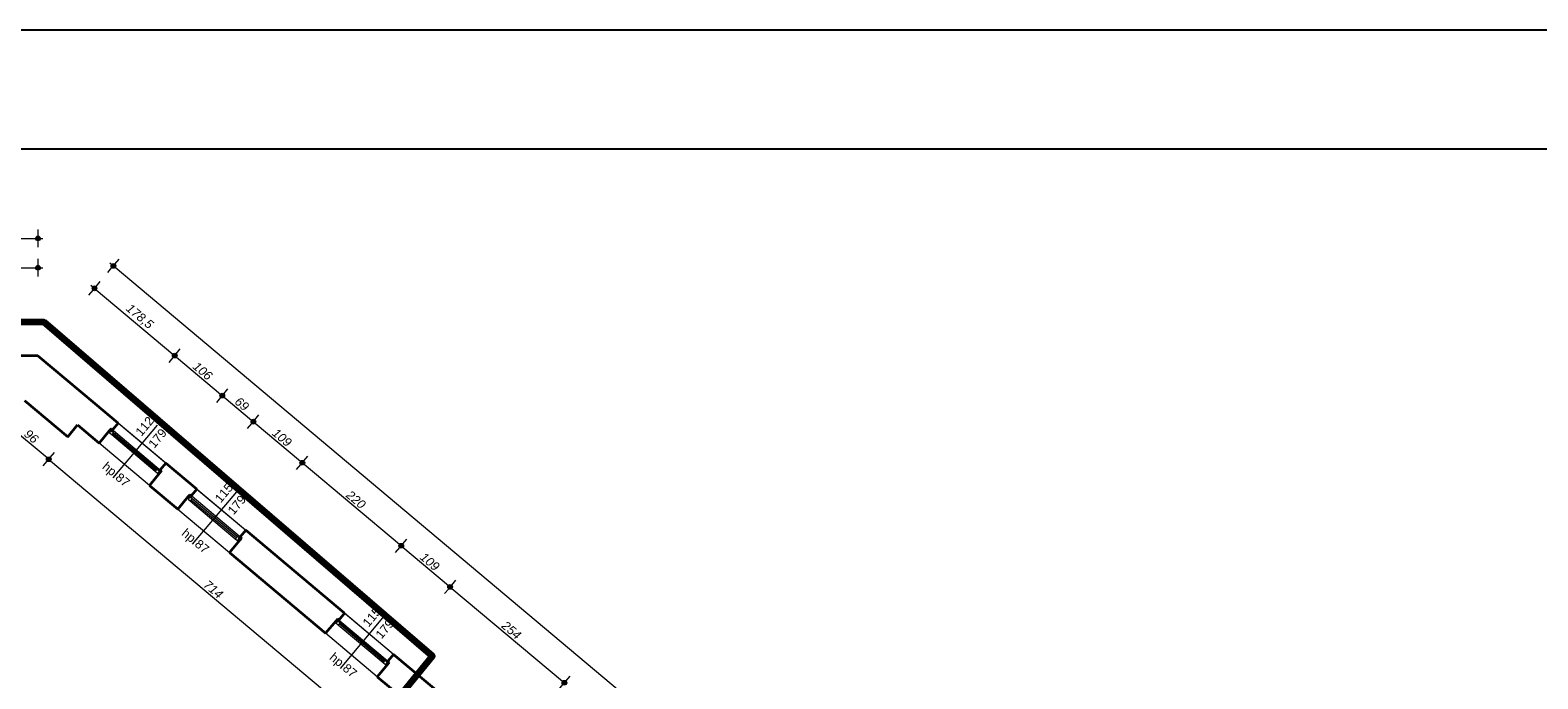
# Model space of a CAD drawing. Header units: millimetres. Extents: x -13944 to 84772, y -78836 to -35317.
# Tile 82 of 85: x 37818 to 63520, y -46365 to -35317. Entities that reach past the tile are written whole.
import ezdxf

# ---------------------------------------------------------------- set-up
doc = ezdxf.new("R2010")
doc.units = ezdxf.units.MM
doc.header["$MEASUREMENT"] = 0
for name, color, linetype, lineweight in [('0_Nr_pióra__4', 7, 'Continuous', 25), ('Konstrukcja - Stropy_Nr_pióra__1', 7, 'Continuous', 0), ('Konstrukcja - Ściany zew_Nr_pióra__6', 7, 'Continuous', 35), ('Okna ArchiCADa_Nr_pióra__1', 7, 'Continuous', 0), ('Wymiarowanie - Ogólne_Nr_pióra__82', 114, 'Continuous', 13), ('Znaczniki okien ArchiCADa_Nr_pióra__1', 7, 'Continuous', 0), ('Znaczniki okien ArchiCADa_Nr_pióra__7', 7, 'Continuous', 70)]:
    doc.layers.add(name, color=color, linetype=linetype, lineweight=lineweight)
doc.layers.add('Wymiarowanie - Ogólne', color=7, linetype='Continuous')
doc.styles.add('GENERATED_STYLE_1', font='txt')
doc.styles.add('GENERATED_STYLE_3', font='txt')
doc.dimstyles.new('GENERATED_STYLE__1', dxfattribs={"dimtxt": 150, "dimasz": 152, "dimexe": 0.18, "dimexo": 0, "dimgap": 0.09, "dimtad": 1, "dimlfac": 0.1, "dimzin": 0, "dimdsep": 46, "dimtxsty": 'GENERATED_STYLE_3', "dimblk": 'ARROWHEAD_11', "dimblk1": 'ARROWHEAD_11', "dimblk2": 'ARROWHEAD_11', "dimcen": 0.09, "dimclrd": 114, "dimclre": 114, "dimclrt": 114, "dimazin": 0, "dimtfac": 1, "dimtdec": 4, "dimtmove": 0, "dimatfit": 3, "dimfxl": 1, "dimtolj": 1, "dimtzin": 0, "dimarcsym": 0})
doc.dimstyles.new('GENERATED_STYLE__2', dxfattribs={"dimtxt": 150, "dimasz": 152, "dimexe": 0.18, "dimexo": 0, "dimgap": 0.09, "dimtad": 1, "dimtih": 1, "dimtoh": 1, "dimlfac": 0.1, "dimzin": 0, "dimdsep": 46, "dimtxsty": 'GENERATED_STYLE_3', "dimblk": 'ARROWHEAD_11', "dimblk1": 'ARROWHEAD_11', "dimblk2": 'ARROWHEAD_11', "dimcen": 0.09, "dimclrd": 114, "dimclre": 114, "dimclrt": 114, "dimazin": 0, "dimtfac": 1, "dimtdec": 4, "dimtmove": 0, "dimatfit": 3, "dimfxl": 1, "dimtolj": 1, "dimtzin": 0, "dimarcsym": 0})

# ---------------------------------------------------------------- blocks, each defined once
blk = doc.blocks.new('*D69')
at = {"layer": 'Wymiarowanie - Ogólne_Nr_pióra__82', "linetype": 'Continuous'}
for points in [[(33235, -39363), (33232, -39348), (33223, -39335), (33210, -39326), (33195, -39323), (33179, -39326), (33166, -39335), (33158, -39348), (33155, -39363), (33158, -39378), (33166, -39391), (33179, -39400), (33195, -39403), (33210, -39400), (33223, -39391), (33232, -39378)], [(37992, -39363), (37988, -39348), (37980, -39335), (37967, -39326), (37952, -39323), (37936, -39326), (37923, -39335), (37915, -39348), (37912, -39363), (37915, -39378), (37923, -39391), (37936, -39400), (37952, -39403), (37967, -39400), (37980, -39391), (37988, -39378)]]:
    blk.add_hatch(color=256, dxfattribs=at).paths.add_polyline_path(points)
for p, q in [((33195, -39323), (33195, -39213)), ((37952, -39323), (37952, -39213)), ((33195, -39513), (33195, -39403)), ((33235, -39363), (37912, -39363)), ((37952, -39513), (37952, -39403)), ((37992, -39363), (38032, -39363))]:
    blk.add_line(p, q, dxfattribs=at)
for centre in [(33195, -39363), (37952, -39363)]:
    blk.add_circle(centre, 40, dxfattribs=at)
at = {"layer": 'Wymiarowanie - Ogólne_Nr_pióra__82', "insert": (35317, -39333), "char_height": 150, "attachment_point": 7, "style": 'GENERATED_STYLE_3'}
blk.add_mtext('\\A1;{\\fArial|b0|i1|c238|p38;475,5}', dxfattribs=at)
blk = doc.blocks.new('ARROWHEAD_11')
at = {"color": 0, "linetype": 'Continuous', "lineweight": 0}
blk.add_line((0, 0), (-1, 0), dxfattribs=at)
at = {"color": 0, "linetype": 'Continuous', "lineweight": 0, "const_width": 0.25, "flags": 128}
blk.add_lwpolyline([(-0.125, 0, 1), (0.125, 0, 1)], format="xyb", close=True, dxfattribs=at)
blk = doc.blocks.new('*D70')
at = {"layer": 'Wymiarowanie - Ogólne_Nr_pióra__82', "linetype": 'Continuous'}
for points in [[(38955, -39714), (38952, -39698), (38944, -39685), (38931, -39677), (38915, -39674), (38900, -39677), (38887, -39685), (38879, -39698), (38875, -39714), (38879, -39729), (38887, -39742), (38900, -39751), (38915, -39754), (38931, -39751), (38944, -39742), (38952, -39729)], [(40322, -40860), (40319, -40845), (40310, -40832), (40297, -40823), (40282, -40820), (40267, -40823), (40254, -40832), (40245, -40845), (40242, -40860), (40245, -40875), (40254, -40888), (40267, -40897), (40282, -40900), (40297, -40897), (40310, -40888), (40319, -40875)]]:
    blk.add_hatch(color=256, dxfattribs=at).paths.add_polyline_path(points)
for p, q in [((38819, -39829), (38890, -39744)), ((38854, -39662), (38885, -39688)), ((38941, -39683), (39012, -39599)), ((38946, -39739), (40251, -40834)), ((40308, -40829), (40378, -40745)), ((40186, -40975), (40256, -40891))]:
    blk.add_line(p, q, dxfattribs=at)
for centre in [(38915, -39714), (40282, -40860)]:
    blk.add_circle(centre, 40, dxfattribs=at)
at = {"layer": 'Wymiarowanie - Ogólne_Nr_pióra__82', "insert": (39422, -40099), "char_height": 150, "attachment_point": 7, "rotation": 320.0098, "style": 'GENERATED_STYLE_3'}
blk.add_mtext('\\A1;{\\fArial|b0|i1|c238|p38;178,5}', dxfattribs=at)
blk = doc.blocks.new('*D71')
at = {"layer": 'Wymiarowanie - Ogólne_Nr_pióra__82', "linetype": 'Continuous'}
for points in [[(40322, -40860), (40319, -40845), (40310, -40832), (40297, -40823), (40282, -40820), (40267, -40823), (40254, -40832), (40245, -40845), (40242, -40860), (40245, -40875), (40254, -40888), (40267, -40897), (40282, -40900), (40297, -40897), (40310, -40888), (40319, -40875)], [(41134, -41541), (41131, -41526), (41122, -41513), (41109, -41504), (41094, -41501), (41079, -41504), (41066, -41513), (41057, -41526), (41054, -41541), (41057, -41556), (41066, -41569), (41079, -41578), (41094, -41581), (41109, -41578), (41122, -41569), (41131, -41556)]]:
    blk.add_hatch(color=256, dxfattribs=at).paths.add_polyline_path(points)
for p, q in [((40308, -40829), (40378, -40745)), ((40186, -40975), (40256, -40891)), ((40313, -40886), (41063, -41515)), ((40998, -41656), (41068, -41572)), ((41120, -41511), (41190, -41426))]:
    blk.add_line(p, q, dxfattribs=at)
blk.add_circle((41094, -41541), 40, dxfattribs=at)
at = {"layer": 'Wymiarowanie - Ogólne_Nr_pióra__82', "insert": (40576, -41068), "char_height": 150, "attachment_point": 7, "rotation": 320.0098, "style": 'GENERATED_STYLE_3'}
blk.add_mtext('\\A1;{\\fArial|b0|i1|c238|p38;106}', dxfattribs=at)
blk = doc.blocks.new('*D72')
at = {"layer": 'Wymiarowanie - Ogólne_Nr_pióra__82', "linetype": 'Continuous'}
for points in [[(41134, -41541), (41131, -41526), (41122, -41513), (41109, -41504), (41094, -41501), (41079, -41504), (41066, -41513), (41057, -41526), (41054, -41541), (41057, -41556), (41066, -41569), (41079, -41578), (41094, -41581), (41109, -41578), (41122, -41569), (41131, -41556)], [(41663, -41985), (41660, -41969), (41651, -41956), (41638, -41948), (41623, -41945), (41607, -41948), (41594, -41956), (41586, -41969), (41583, -41985), (41586, -42000), (41594, -42013), (41607, -42022), (41623, -42025), (41638, -42022), (41651, -42013), (41660, -42000)]]:
    blk.add_hatch(color=256, dxfattribs=at).paths.add_polyline_path(points)
for p, q in [((41125, -41567), (41592, -41959)), ((41648, -41954), (41719, -41870)), ((41526, -42100), (41597, -42015))]:
    blk.add_line(p, q, dxfattribs=at)
blk.add_circle((41623, -41985), 40, dxfattribs=at)
at = {"layer": 'Wymiarowanie - Ogólne_Nr_pióra__82', "insert": (41290, -41667), "char_height": 150, "attachment_point": 7, "rotation": 320.0098, "style": 'GENERATED_STYLE_3'}
blk.add_mtext('\\A1;{\\fArial|b0|i1|c238|p38;69}', dxfattribs=at)
blk = doc.blocks.new('*D73')
at = {"layer": 'Wymiarowanie - Ogólne_Nr_pióra__82', "linetype": 'Continuous'}
for points in [[(41663, -41985), (41660, -41969), (41651, -41956), (41638, -41948), (41623, -41945), (41607, -41948), (41594, -41956), (41586, -41969), (41583, -41985), (41586, -42000), (41594, -42013), (41607, -42022), (41623, -42025), (41638, -42022), (41651, -42013), (41660, -42000)], [(42498, -42685), (42495, -42670), (42486, -42657), (42473, -42648), (42458, -42645), (42443, -42648), (42430, -42657), (42421, -42670), (42418, -42685), (42421, -42700), (42430, -42713), (42443, -42722), (42458, -42725), (42473, -42722), (42486, -42713), (42495, -42700)]]:
    blk.add_hatch(color=256, dxfattribs=at).paths.add_polyline_path(points)
for p, q in [((41653, -42010), (42427, -42659)), ((42484, -42654), (42554, -42570)), ((42361, -42800), (42432, -42716))]:
    blk.add_line(p, q, dxfattribs=at)
at = {"layer": 'Wymiarowanie - Ogólne_Nr_pióra__82', "insert": (41929, -42202), "char_height": 150, "attachment_point": 7, "rotation": 320.0098, "style": 'GENERATED_STYLE_3'}
blk.add_mtext('\\A1;{\\fArial|b0|i1|c238|p38;109}', dxfattribs=at)
blk = doc.blocks.new('*D74')
at = {"layer": 'Wymiarowanie - Ogólne_Nr_pióra__82', "linetype": 'Continuous'}
for points in [[(42498, -42685), (42495, -42670), (42486, -42657), (42473, -42648), (42458, -42645), (42443, -42648), (42430, -42657), (42421, -42670), (42418, -42685), (42421, -42700), (42430, -42713), (42443, -42722), (42458, -42725), (42473, -42722), (42486, -42713), (42495, -42700)], [(44183, -44099), (44180, -44084), (44172, -44071), (44159, -44062), (44143, -44059), (44128, -44062), (44115, -44071), (44106, -44084), (44103, -44099), (44106, -44114), (44115, -44127), (44128, -44136), (44143, -44139), (44159, -44136), (44172, -44127), (44180, -44114)]]:
    blk.add_hatch(color=256, dxfattribs=at).paths.add_polyline_path(points)
for p, q in [((42484, -42654), (42554, -42570)), ((42361, -42800), (42432, -42716)), ((42488, -42711), (44113, -44073)), ((44047, -44214), (44118, -44130)), ((44169, -44068), (44240, -43984))]:
    blk.add_line(p, q, dxfattribs=at)
for centre in [(42458, -42685), (44143, -44099)]:
    blk.add_circle(centre, 40, dxfattribs=at)
at = {"layer": 'Wymiarowanie - Ogólne_Nr_pióra__82', "insert": (43189, -43259), "char_height": 150, "attachment_point": 7, "rotation": 320.0098, "style": 'GENERATED_STYLE_3'}
blk.add_mtext('\\A1;{\\fArial|b0|i1|c238|p38;220}', dxfattribs=at)
blk = doc.blocks.new('*D75')
at = {"layer": 'Wymiarowanie - Ogólne_Nr_pióra__82', "linetype": 'Continuous'}
for points in [[(44183, -44099), (44180, -44084), (44172, -44071), (44159, -44062), (44143, -44059), (44128, -44062), (44115, -44071), (44106, -44084), (44103, -44099), (44106, -44114), (44115, -44127), (44128, -44136), (44143, -44139), (44159, -44136), (44172, -44127), (44180, -44114)], [(45018, -44799), (45015, -44784), (45007, -44771), (44994, -44762), (44978, -44759), (44963, -44762), (44950, -44771), (44942, -44784), (44938, -44799), (44942, -44815), (44950, -44828), (44963, -44836), (44978, -44839), (44994, -44836), (45007, -44828), (45015, -44815)]]:
    blk.add_hatch(color=256, dxfattribs=at).paths.add_polyline_path(points)
for p, q in [((44174, -44125), (44948, -44774)), ((45004, -44769), (45075, -44684)), ((44882, -44914), (44953, -44830))]:
    blk.add_line(p, q, dxfattribs=at)
at = {"layer": 'Wymiarowanie - Ogólne_Nr_pióra__82', "insert": (44449, -44316), "char_height": 150, "attachment_point": 7, "rotation": 320.0098, "style": 'GENERATED_STYLE_3'}
blk.add_mtext('\\A1;{\\fArial|b0|i1|c238|p38;109}', dxfattribs=at)
blk = doc.blocks.new('*D76')
at = {"layer": 'Wymiarowanie - Ogólne_Nr_pióra__82', "linetype": 'Continuous'}
for points in [[(45018, -44799), (45015, -44784), (45007, -44771), (44994, -44762), (44978, -44759), (44963, -44762), (44950, -44771), (44942, -44784), (44938, -44799), (44942, -44815), (44950, -44828), (44963, -44836), (44978, -44839), (44994, -44836), (45007, -44828), (45015, -44815)], [(46965, -46432), (46962, -46417), (46953, -46404), (46940, -46395), (46925, -46392), (46910, -46395), (46897, -46404), (46888, -46417), (46885, -46432), (46888, -46448), (46897, -46461), (46910, -46469), (46925, -46472), (46940, -46469), (46953, -46461), (46962, -46448)]]:
    blk.add_hatch(color=256, dxfattribs=at).paths.add_polyline_path(points)
for p, q in [((45004, -44769), (45075, -44684)), ((44882, -44914), (44953, -44830)), ((45009, -44825), (46895, -46407)), ((46829, -46547), (46899, -46463)), ((46951, -46402), (47022, -46317))]:
    blk.add_line(p, q, dxfattribs=at)
for centre in [(44978, -44799), (46925, -46432)]:
    blk.add_circle(centre, 40, dxfattribs=at)
at = {"layer": 'Wymiarowanie - Ogólne_Nr_pióra__82', "insert": (45840, -45483), "char_height": 150, "attachment_point": 7, "rotation": 320.0098, "style": 'GENERATED_STYLE_3'}
blk.add_mtext('\\A1;{\\fArial|b0|i1|c238|p38;254}', dxfattribs=at)
blk = doc.blocks.new('*D99')
at = {"layer": 'Wymiarowanie - Ogólne_Nr_pióra__82', "linetype": 'Continuous'}
for points in [[(2205, -38863), (2202, -38848), (2193, -38835), (2180, -38826), (2165, -38823), (2149, -38826), (2136, -38835), (2128, -38848), (2125, -38863), (2128, -38878), (2136, -38891), (2149, -38900), (2165, -38903), (2180, -38900), (2193, -38891), (2202, -38878)], [(37992, -38863), (37988, -38848), (37980, -38835), (37967, -38826), (37952, -38823), (37936, -38826), (37923, -38835), (37915, -38848), (37912, -38863), (37915, -38878), (37923, -38891), (37936, -38900), (37952, -38903), (37967, -38900), (37980, -38891), (37988, -38878)]]:
    blk.add_hatch(color=256, dxfattribs=at).paths.add_polyline_path(points)
for p, q in [((2165, -38823), (2165, -38713)), ((37952, -38823), (37952, -38713)), ((2085, -38863), (2125, -38863)), ((2165, -39013), (2165, -38903)), ((2205, -38863), (37912, -38863)), ((37952, -39013), (37952, -38903)), ((37992, -38863), (38032, -38863))]:
    blk.add_line(p, q, dxfattribs=at)
for centre in [(2165, -38863), (37952, -38863)]:
    blk.add_circle(centre, 40, dxfattribs=at)
at = {"layer": 'Wymiarowanie - Ogólne_Nr_pióra__82', "insert": (19716, -38833), "char_height": 150, "attachment_point": 7, "style": 'GENERATED_STYLE_3'}
blk.add_mtext('\\A1;{\\fArial|b0|i1|c238|p38;3 578,5}', dxfattribs=at)
blk = doc.blocks.new('*D101')
at = {"layer": 'Wymiarowanie - Ogólne_Nr_pióra__82', "linetype": 'Continuous'}
for points in [[(39277, -39331), (39274, -39315), (39265, -39302), (39252, -39294), (39237, -39291), (39222, -39294), (39209, -39302), (39200, -39315), (39197, -39331), (39200, -39346), (39209, -39359), (39222, -39368), (39237, -39371), (39252, -39368), (39265, -39359), (39274, -39346)], [(61590, -58047), (61587, -58032), (61578, -58019), (61565, -58010), (61550, -58007), (61535, -58010), (61522, -58019), (61513, -58032), (61510, -58047), (61513, -58062), (61522, -58075), (61535, -58084), (61550, -58087), (61565, -58084), (61578, -58075), (61587, -58062)]]:
    blk.add_hatch(color=256, dxfattribs=at).paths.add_polyline_path(points)
for p, q in [((39176, -39279), (39206, -39305)), ((39263, -39300), (39333, -39216)), ((39140, -39446), (39211, -39361)), ((39267, -39356), (61519, -58021)), ((61454, -58162), (61524, -58078)), ((61576, -58016), (61646, -57932)), ((61581, -58073), (61611, -58098))]:
    blk.add_line(p, q, dxfattribs=at)
for centre in [(39237, -39331), (61550, -58047)]:
    blk.add_circle(centre, 40, dxfattribs=at)
at = {"layer": 'Wymiarowanie - Ogólne_Nr_pióra__82', "insert": (50150, -48446), "char_height": 150, "attachment_point": 7, "rotation": 320.0098, "style": 'GENERATED_STYLE_3'}
blk.add_mtext('\\A1;{\\fArial|b0|i1|c238|p38;2 912,5}', dxfattribs=at)
blk = doc.blocks.new('*D142')
at = {"layer": 'Wymiarowanie - Ogólne_Nr_pióra__82', "linetype": 'Continuous'}
for points in [[(37440, -42006), (37437, -41991), (37428, -41978), (37415, -41970), (37400, -41966), (37385, -41970), (37372, -41978), (37363, -41991), (37360, -42006), (37363, -42022), (37372, -42035), (37385, -42043), (37400, -42046), (37415, -42043), (37428, -42035), (37437, -42022)], [(38176, -42624), (38173, -42609), (38165, -42596), (38152, -42587), (38136, -42584), (38121, -42587), (38108, -42596), (38099, -42609), (38096, -42624), (38099, -42640), (38108, -42652), (38121, -42661), (38136, -42664), (38152, -42661), (38165, -42652), (38173, -42640)]]:
    blk.add_hatch(color=256, dxfattribs=at).paths.add_polyline_path(points)
for p, q in [((37426, -41976), (37496, -41892)), ((37304, -42121), (37374, -42037)), ((37339, -41955), (37369, -41981)), ((37431, -42032), (38106, -42598)), ((38040, -42739), (38111, -42655)), ((38162, -42594), (38233, -42509))]:
    blk.add_line(p, q, dxfattribs=at)
blk.add_circle((37400, -42006), 40, dxfattribs=at)
at = {"layer": 'Wymiarowanie - Ogólne_Nr_pióra__82', "insert": (37700, -42219), "char_height": 150, "attachment_point": 7, "rotation": 320.0098, "style": 'GENERATED_STYLE_3'}
blk.add_mtext('\\A1;{\\fArial|b0|i1|c238|p38;96}', dxfattribs=at)
blk = doc.blocks.new('*D143')
at = {"layer": 'Wymiarowanie - Ogólne_Nr_pióra__82', "linetype": 'Continuous'}
for points in [[(38176, -42624), (38173, -42609), (38165, -42596), (38152, -42587), (38136, -42584), (38121, -42587), (38108, -42596), (38099, -42609), (38096, -42624), (38099, -42640), (38108, -42652), (38121, -42661), (38136, -42664), (38152, -42661), (38165, -42652), (38173, -42640)], [(43647, -47213), (43644, -47198), (43635, -47185), (43622, -47176), (43607, -47173), (43592, -47176), (43579, -47185), (43570, -47198), (43567, -47213), (43570, -47228), (43579, -47241), (43592, -47250), (43607, -47253), (43622, -47250), (43635, -47241), (43644, -47228)]]:
    blk.add_hatch(color=256, dxfattribs=at).paths.add_polyline_path(points)
for p, q in [((38040, -42739), (38111, -42655)), ((38162, -42594), (38233, -42509)), ((38167, -42650), (43576, -47187)), ((43511, -47328), (43581, -47244)), ((43633, -47182), (43703, -47098)), ((43638, -47239), (43668, -47264))]:
    blk.add_line(p, q, dxfattribs=at)
for centre in [(38136, -42624), (43607, -47213)]:
    blk.add_circle(centre, 40, dxfattribs=at)
at = {"layer": 'Wymiarowanie - Ogólne_Nr_pióra__82', "insert": (40760, -44786), "char_height": 150, "attachment_point": 7, "rotation": 320.0098, "style": 'GENERATED_STYLE_3'}
blk.add_mtext('\\A1;{\\fArial|b0|i1|c238|p38;714}', dxfattribs=at)

msp = doc.modelspace()

# ---------------------------------------------------------------- linework, layer by layer
at = {"color": 10, "lineweight": 106}
msp.add_lwpolyline([(28501.6, -40291.244), (28501.6, -48964.437), (38391.459, -48964.437), (40734.91, -50815.811), (44679.434, -45978.869), (38056.85, -40291.244), (28501.6, -40291.244)], close=True, dxfattribs=at)
at = {"layer": '0_Nr_pióra__4', "linetype": 'Continuous', "flags": 128}
for points in [[(84771.934, -35317.498), (-13943.569, -35317.498), (-13943.569, -78836.041), (84771.934, -78836.041)], [(-9110.033, -37336.041), (84271.934, -37336.041), (84271.934, -78336.041), (-9110.033, -78336.041)]]:
    msp.add_lwpolyline(points, close=True, dxfattribs=at)
at = {"layer": 'Konstrukcja - Stropy_Nr_pióra__1', "linetype": 'Continuous', "flags": 128}
msp.add_lwpolyline([(2164.596, -62391.747), (2164.596, -66752.955), (28418.016, -66749.91), (28418.016, -62684.566), (51525.096, -62684.566), (55044.372, -65629.384), (57269.596, -65629.126), (57269.596, -65629.384), (60264.596, -65629.384), (60264.596, -59579.384), (37951.507, -40862.978), (28294.596, -40862.978), (28294.596, -47992.978), (2164.596, -47992.978), (2164.596, -58010.641)], close=True, dxfattribs=at)
at = {"layer": 'Konstrukcja - Ściany zew_Nr_pióra__6', "linetype": 'Continuous'}
for p, q in [((39166.439, -42143.117), (38992.922, -42349.979)), ((39198.572, -42104.809), (39166.439, -42143.117)), ((39221.557, -42124.089), (39198.572, -42104.809)), ((39317.955, -42009.166), (39221.557, -42124.089)), ((40024.532, -42862.892), (39851.015, -43069.754)), ((40056.665, -42824.585), (40024.532, -42862.892)), ((40130.079, -42690.382), (40033.68, -42805.305)), ((40033.68, -42805.305), (40056.665, -42824.585)), ((40658.725, -43133.815), (40562.327, -43248.738)), ((40507.209, -43267.766), (40333.692, -43474.628)), ((40539.342, -43229.458), (40507.209, -43267.766)), ((40562.327, -43248.738), (40539.342, -43229.458)), ((41493.833, -43834.311), (41397.435, -43949.234)), ((41397.435, -43949.234), (41420.42, -43968.514)), ((41388.287, -44006.821), (41214.769, -44213.683)), ((41420.42, -43968.514), (41388.287, -44006.821)), ((43027.857, -45382.107), (42854.34, -45588.968)), ((43059.99, -45343.799), (43027.857, -45382.107)), ((43082.974, -45363.079), (43059.99, -45343.799)), ((43179.373, -45248.155), (43082.974, -45363.079)), ((44014.481, -45948.651), (43918.083, -46063.574)), ((43908.934, -46121.162), (43735.417, -46328.023)), ((43941.067, -46082.854), (43908.934, -46121.162)), ((43918.083, -46063.574), (43941.067, -46082.854))]:
    msp.add_line(p, q, dxfattribs=at)
at = {"layer": 'Konstrukcja - Ściany zew_Nr_pióra__6', "linetype": 'Continuous', "flags": 128}
for points in [[(37951.507, -40862.978), (37044.585, -40862.978)], [(38927.216, -41681.411), (37951.507, -40862.978)], [(37721.645, -41622.978), (38458.077, -42240.704)], [(39317.955, -42009.166), (38927.216, -41681.411)], [(38458.077, -42240.704), (38625.168, -42041.504)], [(38625.168, -42041.504), (38992.922, -42349.979)], [(40658.725, -43133.815), (40130.079, -42690.382)], [(39851.015, -43069.754), (40333.692, -43474.628)], [(43179.373, -45248.155), (41493.833, -43834.311)], [(41214.769, -44213.683), (42854.34, -45588.968)], [(45961.199, -47581.574), (44014.481, -45948.651)], [(43735.417, -46328.023), (44095.686, -46630.22)]]:
    msp.add_lwpolyline(points, dxfattribs=at)
at = {"layer": 'Okna ArchiCADa_Nr_pióra__1', "linetype": 'Continuous'}
for p, q in [((39198.572, -42104.809), (39166.439, -42143.117)), ((39185.593, -42159.183), (39166.439, -42143.117)), ((39169.527, -42178.337), (39201.659, -42140.03)), ((39201.659, -42140.03), (39185.593, -42159.183)), ((39198.572, -42104.809), (39236.88, -42136.942)), ((39221.557, -42124.089), (39198.572, -42104.809)), ((39220.813, -42156.096), (39201.659, -42140.03)), ((39201.659, -42140.03), (39239.967, -42172.162)), ((39236.88, -42136.942), (39220.813, -42156.096)), ((39236.88, -42136.942), (40018.357, -42792.452)), ((40130.079, -42690.382), (39317.955, -42009.166)), ((39851.015, -43069.754), (38992.922, -42349.979)), ((39207.834, -42210.47), (39169.527, -42178.337)), ((39239.967, -42172.162), (39207.834, -42210.47)), ((39951.004, -42833.847), (39207.834, -42210.47)), ((39951.004, -42833.847), (39207.834, -42210.47)), ((39967.07, -42814.693), (39223.901, -42191.316)), ((39239.967, -42172.162), (39983.137, -42795.539)), ((39951.004, -42833.847), (39983.137, -42795.539)), ((39989.312, -42865.98), (39951.004, -42833.847)), ((39983.137, -42795.539), (40021.445, -42827.672)), ((40021.445, -42827.672), (39989.312, -42865.98)), ((40002.291, -42811.606), (40018.357, -42792.452)), ((40021.445, -42827.672), (40002.291, -42811.606)), ((40005.378, -42846.826), (40021.445, -42827.672)), ((40024.532, -42862.892), (40005.378, -42846.826)), ((40018.357, -42792.452), (40056.665, -42824.585)), ((40056.665, -42824.585), (40024.532, -42862.892)), ((40033.68, -42805.305), (40056.665, -42824.585)), ((40658.725, -43133.815), (41493.833, -43834.311)), ((40539.342, -43229.458), (40507.209, -43267.766)), ((40507.209, -43267.766), (40526.363, -43283.833)), ((40542.429, -43264.679), (40510.297, -43302.986)), ((40510.297, -43302.986), (40548.604, -43335.119)), ((40526.363, -43283.833), (40542.429, -43264.679)), ((40577.65, -43261.591), (40539.342, -43229.458)), ((40562.327, -43248.738), (40539.342, -43229.458)), ((40542.429, -43264.679), (40561.583, -43280.745)), ((40580.737, -43296.812), (40542.429, -43264.679)), ((40548.604, -43335.119), (40580.737, -43296.812)), ((40548.604, -43335.119), (41314.759, -43977.776)), ((40548.604, -43335.119), (41314.759, -43977.776)), ((40561.583, -43280.745), (40577.65, -43261.591)), ((40564.671, -43315.965), (41330.825, -43958.622)), ((41382.112, -43936.381), (40577.65, -43261.591)), ((41346.892, -43939.468), (40580.737, -43296.812)), ((40333.692, -43474.628), (41214.769, -44213.683)), ((41346.892, -43939.468), (41314.759, -43977.776)), ((41385.199, -43971.601), (41346.892, -43939.468)), ((41382.112, -43936.381), (41366.045, -43955.535)), ((41420.42, -43968.514), (41382.112, -43936.381)), ((41397.435, -43949.234), (41420.42, -43968.514)), ((41314.759, -43977.776), (41353.066, -44009.909)), ((41353.066, -44009.909), (41385.199, -43971.601)), ((41366.045, -43955.535), (41385.199, -43971.601)), ((41385.199, -43971.601), (41369.133, -43990.755)), ((41369.133, -43990.755), (41388.287, -44006.821)), ((41420.42, -43968.514), (41388.287, -44006.821)), ((43059.99, -45343.799), (43027.857, -45382.107)), ((43047.011, -45398.173), (43027.857, -45382.107)), ((43030.944, -45417.327), (43063.077, -45379.019)), ((43069.252, -45449.46), (43030.944, -45417.327)), ((43063.077, -45379.019), (43047.011, -45398.173)), ((43059.99, -45343.799), (43098.297, -45375.932)), ((43082.974, -45363.079), (43059.99, -45343.799)), ((43082.231, -45395.086), (43063.077, -45379.019)), ((43063.077, -45379.019), (43101.385, -45411.152)), ((43101.385, -45411.152), (43069.252, -45449.46)), ((43835.406, -46092.116), (43069.252, -45449.46)), ((43835.406, -46092.116), (43069.252, -45449.46)), ((43098.297, -45375.932), (43082.231, -45395.086)), ((43851.473, -46072.962), (43085.318, -45430.306)), ((43098.297, -45375.932), (43902.759, -46050.721)), ((43101.385, -45411.152), (43867.539, -46053.809)), ((44014.481, -45948.651), (43179.373, -45248.155)), ((43735.417, -46328.023), (42854.34, -45588.968)), ((43835.406, -46092.116), (43867.539, -46053.809)), ((43873.714, -46124.249), (43835.406, -46092.116)), ((43867.539, -46053.809), (43905.847, -46085.941)), ((43905.847, -46085.941), (43873.714, -46124.249)), ((43886.693, -46069.875), (43902.759, -46050.721)), ((43905.847, -46085.941), (43886.693, -46069.875)), ((43889.781, -46105.095), (43905.847, -46085.941)), ((43908.934, -46121.162), (43889.781, -46105.095)), ((43902.759, -46050.721), (43941.067, -46082.854)), ((43941.067, -46082.854), (43908.934, -46121.162)), ((43918.083, -46063.574), (43941.067, -46082.854))]:
    msp.add_line(p, q, dxfattribs=at)
at = {"layer": 'Znaczniki okien ArchiCADa_Nr_pióra__1', "linetype": 'Continuous'}
for p, q in [((39981.08, -42043.312), (39229.171, -42939.713)), ((41333.342, -43177.601), (40581.434, -44074.002)), ((43853.99, -45291.942), (43102.081, -46188.342))]:
    msp.add_line(p, q, dxfattribs=at)

# ---------------------------------------------------------------- texts
at = {"layer": 'Znaczniki okien ArchiCADa_Nr_pióra__7', "char_height": 150, "attachment_point": 7, "style": 'GENERATED_STYLE_1'}
for s, insert, rotation in [('\\A1;{\\fArial|b0|i0|c238|p38;112}', (39713.854, -42245.186), 50.0097945), ('\\A1;{\\fArial|b0|i0|c238|p38;179}', (39935.897, -42451.127), 50.0097945), ('\\A1;{\\fArial|b0|i0|c238|p38;hp 87}', (39006.443, -42806.184), 320.0097945), ('\\A1;{\\fArial|b0|i0|c238|p38;115}', (41068.008, -43381.061), 50.0097945), ('\\A1;{\\fArial|b0|i0|c238|p38;179}', (41288.159, -43585.416), 50.0097945), ('\\A1;{\\fArial|b0|i0|c238|p38;hp 87}', (40358.705, -43940.473), 320.0097945), ('\\A1;{\\fArial|b0|i0|c238|p38;115}', (43588.656, -45495.402), 50.0097945), ('\\A1;{\\fArial|b0|i0|c238|p38;179}', (43808.807, -45699.757), 50.0097945), ('\\A1;{\\fArial|b0|i0|c238|p38;hp 87}', (42879.353, -46054.813), 320.0097945)]:
    msp.add_mtext(s, dxfattribs=dict(at, insert=insert, rotation=rotation))

# ---------------------------------------------------------------- dimensions: what is measured, and where the dimension line sits
at = {"layer": 'Wymiarowanie - Ogólne', "color": 114, "linetype": 'Continuous', "lineweight": 13}
for base, p1, p2, text, picture, middle in [((37951.507, -38862.968), (2164.596, -48310.378), (37951.507, -41180.378), '3 578,5', '*D99', (20058.052, -38757.968)), ((37951.507, -39362.978), (33194.585, -40862.978), (37951.507, -39362.978), '475,5', '*D69', (35573.046, -39257.978))]:
    dim = msp.add_linear_dim(base=base, p1=p1, p2=p2, text=text, dimstyle='GENERATED_STYLE__2', dxfattribs=at)
    dim.commit()
    dim.dimension.update_dxf_attribs({"geometry": picture, "text_midpoint": middle, "dimtype": 160})
for base, p1, p2, text, picture, middle in [((61549.91, -58047.075), (38648.328, -40032.25), (60961.418, -58748.656), '2 912,5', '*D101', (50460.844, -48608.426)), ((40281.94, -40859.934), (38327, -40415.328), (39317.955, -42009.166), '178,5', '*D70', (39666.195, -40206.394)), ((38136.401, -42624.195), (37721.645, -41622.978), (38458.077, -42240.704), '96', '*D142', (37835.664, -42234.886)), ((43606.919, -47212.912), (38458.077, -42240.704), (44095.686, -46630.22), '714', '*D143', (40939.139, -44838.107)), ((46925.184, -46432.343), (44014.481, -45948.651), (45961.199, -47581.574), '254', '*D76', (46019.304, -45535.435))]:
    dim = msp.add_linear_dim(base=base, p1=p1, p2=p2, angle=320.0097945, text=text, dimstyle='GENERATED_STYLE__1', dxfattribs=at)
    dim.commit()
    dim.dimension.update_dxf_attribs({"geometry": picture, "text_midpoint": middle, "dimtype": 160, "text_rotation": 320.0097945})
for base, p1, p2, picture, middle in [((41094.064, -41541.15), (39317.955, -42009.166), (40130.079, -42690.382), '*D71', (40755.481, -41120.096)), ((41622.71, -41984.584), (40130.079, -42690.382), (40658.725, -43133.815), '*D72', (41425.866, -41682.421)), ((42457.818, -42685.079), (40658.725, -43133.815), (41493.833, -43834.311), '*D73', (42107.743, -42254.385)), ((44143.358, -44098.924), (41493.833, -43834.311), (43179.373, -45248.155), '*D74', (43368.067, -43311.555)), ((44978.466, -44799.42), (43179.373, -45248.155), (44014.481, -45948.651), '*D75', (44628.391, -44368.726))]:
    dim = msp.add_linear_dim(base=base, p1=p1, p2=p2, angle=320.0097945, dimstyle='GENERATED_STYLE__1', dxfattribs=at)
    dim.commit()
    dim.dimension.update_dxf_attribs({"geometry": picture, "text_midpoint": middle, "dimtype": 160, "text_rotation": 320.0097945})

doc.saveas('drawing.dxf')
